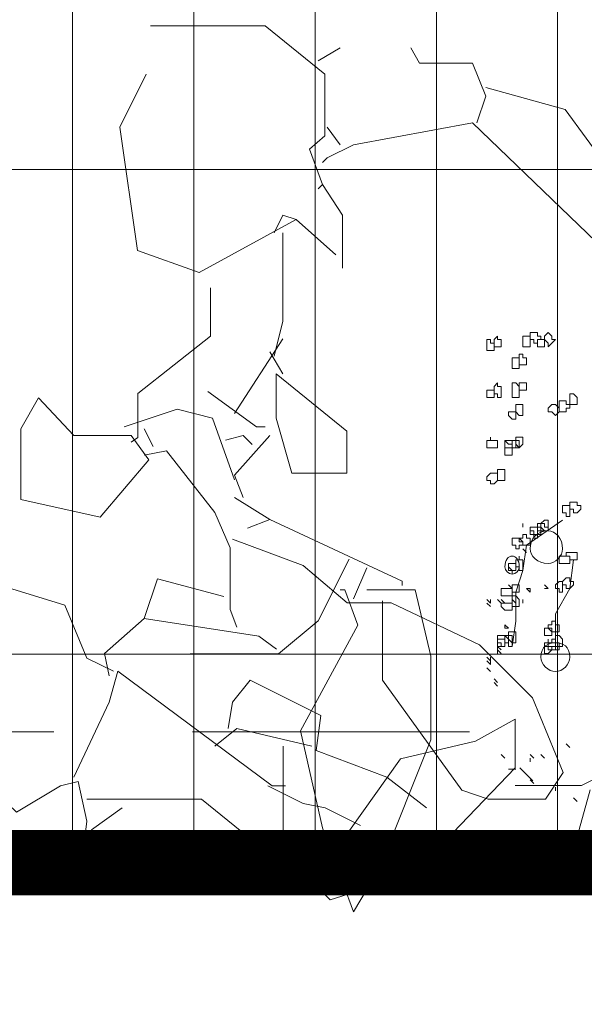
# Model space of a CAD drawing. Header units: millimetres. Extents: x 16698 to 93787, y -21104 to 39413.
# Tile 60 of 256: x 23562 to 23588, y 9741 to 9786. Entities that reach past the tile are written whole.
import ezdxf

# ---------------------------------------------------------------- set-up
doc = ezdxf.new("R2010")
doc.units = ezdxf.units.MM
doc.linetypes.add('HIDDEN', pattern=[9.525, 6.35, -3.175])
for name, color, linetype, lineweight in [('!MODUS_OPIS', 3, 'Continuous', 13), ('__MODUS_ŚCIANY', 2, 'Continuous', 35), ('_MODUS - zielen', 66, 'Continuous', 9), ('Hatch', 4, 'Continuous', 5)]:
    doc.layers.add(name, color=color, linetype=linetype, lineweight=lineweight)

msp = doc.modelspace()

# ---------------------------------------------------------------- hatches: boundary and pattern name
at = {"layer": 'Hatch', "ltscale": 2, "true_color": 0xc7c7c7}
h = msp.add_hatch(dxfattribs=at)
h.set_pattern_fill('GRATE', color=9, scale=7, angle=90)
h.paths.add_polyline_path([(23182.90184, 9824.23322), (23670.94642, 9824.23322), (23670.94642, 9747.23322), (23182.90184, 9747.23322)])

# ---------------------------------------------------------------- linework, layer by layer
at = {"layer": '!MODUS_OPIS', "linetype": 'HIDDEN', "ltscale": 2}
msp.add_lwpolyline([(23639.40184, 9753.23322), (22997.375, 9753.23322)], dxfattribs=at)
at = {"layer": '__MODUS_ŚCIANY', "ltscale": 2, "const_width": 3}
msp.add_lwpolyline([(22482.72843, 9742.23322), (23135.03227, 9742.23322), (23219.34561, 9747.23322), (23815.53999, 9747.23322)], dxfattribs=at)
at = {"layer": '_MODUS - zielen', "transparency": 33554687, "elevation": -6681.00084}
for points in [[(23567.63769, 9785.60764), (23569.86147, 9785.60764), (23572.89313, 9785.60764), (23575.62237, 9783.38425), (23575.62237, 9780.55443), (23574.91495, 9779.94812), (23575.52086, 9778.33104), (23575.31889, 9778.12894)], [(23576.3298, 9784.597), (23575.31889, 9783.99056)], [(23579.56343, 9784.597), (23579.96737, 9783.88957), (23582.39312, 9783.88957), (23583.00009, 9782.37361), (23582.59509, 9781.16086)], [(23567.43572, 9783.38425), (23566.22284, 9780.95863), (23567.03178, 9775.29924), (23569.86147, 9774.2886), (23574.30798, 9776.71409), (23573.70207, 9776.91619), (23573.29707, 9776.10765)], [(23583.00009, 9782.77781), (23586.63766, 9781.76717), (23588.55796, 9779.13958), (23588.55796, 9776.91619), (23588.05251, 9775.70345), (23582.39312, 9781.16086), (23576.9357, 9780.15022), (23575.72283, 9779.54378), (23575.52086, 9779.34168)], [(23575.72283, 9780.95863), (23576.3298, 9780.15022)], [(23575.52086, 9778.33104), (23576.43025, 9776.91619), (23576.43025, 9774.4907)], [(23574.30798, 9776.71409), (23576.12783, 9775.09714)], [(23573.70207, 9776.10765), (23573.70207, 9772.06521), (23573.29707, 9770.44826)], [(23573.70207, 9771.25667), (23571.47829, 9767.82054)], [(23573.0951, 9770.65037), (23573.70207, 9769.63972)], [(23573.39859, 9769.63972), (23576.63222, 9767.01213), (23576.63222, 9765.09196), (23574.10601, 9765.09196), (23573.39859, 9767.61844), (23573.39859, 9769.63972)], [(23570.26541, 9768.83118), (23572.48919, 9767.21423), (23572.89313, 9767.21423)], [(23566.42481, 9767.21423), (23568.85056, 9768.02277), (23570.46738, 9767.61844), (23571.47829, 9764.78875)], [(23571.07435, 9766.6078), (23571.88223, 9766.8099), (23572.28722, 9766.40569)], [(23573.0951, 9766.8099), (23571.47829, 9764.99085), (23571.88223, 9763.9802)], [(23571.47829, 9763.9802), (23573.0951, 9762.96956), (23572.08525, 9762.56536)], [(23573.0951, 9762.96956), (23579.15949, 9760.13987), (23579.15949, 9759.93777)], [(23576.73374, 9761.15051), (23575.31889, 9758.32069), (23573.5001, 9756.80472), (23569.45753, 9756.80472)], [(23577.54267, 9760.74617), (23576.9357, 9759.33133)], [(23577.54267, 9759.73553), (23579.7654, 9759.73553), (23580.47282, 9756.70374), (23580.47282, 9752.8634), (23578.14858, 9747.00165), (23576.9357, 9744.98049), (23575.52086, 9748.82083), (23574.50995, 9753.2676), (23577.13767, 9758.11858), (23576.53177, 9759.73553), (23576.3298, 9759.73553)], [(23584.35179, 9751.58101), (23579.70331, 9746.73003), (23575.86271, 9745.51742), (23575.05483, 9746.32583), (23579.0974, 9751.98522), (23582.533, 9752.79376), (23584.35179, 9753.8044), (23584.35179, 9751.58101)], [(23589.00133, 9751.58101), (23587.38451, 9750.77247), (23584.35179, 9750.77247)], [(23584.55482, 9751.58101), (23585.16073, 9750.97471)], [(23587.78845, 9750.57037), (23587.283, 9748.75132), (23587.283, 9747.23322)]]:
    msp.add_lwpolyline(points, dxfattribs=at)
at = {"layer": '_MODUS - zielen', "transparency": 33554687}
for points in [[(23570.38003, 9773.58948), (23570.38003, 9771.36609), (23567.04595, 9768.7385), (23567.04595, 9766.71721), (23566.74246, 9766.51511)], [(23566.74246, 9766.8182), (23564.11474, 9766.8182), (23562.49792, 9768.53626), (23561.68898, 9767.12142), (23561.68898, 9763.88752), (23565.32761, 9763.07898), (23567.55034, 9765.70657), (23566.74246, 9766.8182)], [(23567.34837, 9767.12142), (23567.75337, 9766.31301)], [(23567.34837, 9765.90867), (23568.35928, 9766.11077), (23570.58306, 9763.28108), (23571.29049, 9761.664), (23571.29049, 9758.83431), (23571.59291, 9758.02577)], [(23586.52033, 9762.93961), (23584.8657, 9761.78137), (23584.70024, 9760.62312), (23584.36931, 9759.63034)], [(23584.70024, 9762.60868), (23584.70024, 9762.77415), (23584.70024, 9762.77415)], [(23571.39094, 9762.06834), (23574.62563, 9760.85559), (23576.64639, 9759.13753), (23578.66715, 9759.13753), (23582.70972, 9757.21736), (23585.13547, 9754.792), (23586.55032, 9751.35587), (23585.74244, 9750.14312), (23583.11471, 9750.14312), (23581.90184, 9750.54733), (23578.26321, 9755.60041), (23578.26321, 9759.03641), (23578.26321, 9759.23851)], [(23584.8657, 9761.45044), (23584.70024, 9761.6159), (23584.70024, 9761.6159)], [(23587.01672, 9761.11951), (23586.85126, 9759.7958), (23586.85126, 9759.7958)], [(23584.20384, 9760.62312), (23584.03838, 9760.78858), (23584.03838, 9760.78858)], [(23570.987, 9759.44061), (23567.95534, 9760.24915), (23567.34837, 9758.4301)], [(23559.46626, 9759.44061), (23561.08307, 9759.84495), (23563.7108, 9759.03641), (23564.72065, 9756.61105), (23565.93352, 9756.00474)], [(23584.20384, 9759.7958), (23584.03838, 9759.96127), (23584.03838, 9759.96127)], [(23585.03116, 9759.7958), (23584.8657, 9759.7958), (23584.8657, 9759.7958)], [(23585.03116, 9759.63034), (23584.8657, 9759.7958), (23584.8657, 9759.7958)], [(23585.03116, 9759.63034), (23585.03116, 9759.7958), (23585.03116, 9759.7958)], [(23585.03116, 9759.63034), (23585.03116, 9759.7958), (23585.03116, 9759.7958)], [(23585.85848, 9759.7958), (23585.69302, 9759.96127), (23585.69302, 9759.96127)], [(23585.85848, 9759.7958), (23585.69302, 9759.96127), (23585.69302, 9759.96127)], [(23585.85848, 9759.7958), (23585.69302, 9759.7958), (23585.69302, 9759.7958)], [(23585.85848, 9759.7958), (23585.69302, 9759.7958), (23585.69302, 9759.7958)], [(23585.85848, 9759.7958), (23585.69302, 9759.7958), (23585.69302, 9759.7958)], [(23586.85126, 9759.7958), (23586.18941, 9758.63756), (23586.18941, 9756.98293)], [(23583.21106, 9759.13395), (23583.0456, 9759.29941), (23583.0456, 9759.29941)], [(23583.21106, 9759.13395), (23583.21106, 9759.29941), (23583.21106, 9759.29941)], [(23583.70745, 9759.13395), (23583.54199, 9759.29941), (23583.54199, 9759.29941)], [(23583.70745, 9759.13395), (23583.54199, 9759.29941), (23583.54199, 9759.29941)], [(23583.70745, 9759.13395), (23583.54199, 9759.29941), (23583.54199, 9759.29941)], [(23583.70745, 9759.13395), (23583.54199, 9759.29941), (23583.54199, 9759.29941)], [(23583.70745, 9759.13395), (23583.54199, 9759.29941), (23583.54199, 9759.29941)], [(23583.70745, 9759.13395), (23583.54199, 9759.29941), (23583.54199, 9759.29941)], [(23583.70745, 9759.13395), (23583.54199, 9759.29941), (23583.54199, 9759.29941)], [(23583.70745, 9759.13395), (23583.54199, 9759.29941), (23583.54199, 9759.29941)], [(23583.87292, 9759.13395), (23583.70745, 9759.29941), (23583.70745, 9759.29941)], [(23583.87292, 9759.13395), (23583.70745, 9759.29941), (23583.70745, 9759.29941)], [(23584.36931, 9759.63034), (23584.36931, 9758.30663), (23584.20384, 9757.14839)], [(23584.36931, 9759.13395), (23584.20384, 9759.29941), (23584.20384, 9759.29941)], [(23584.36931, 9759.13395), (23584.20384, 9759.29941), (23584.20384, 9759.29941)], [(23584.36931, 9759.13395), (23584.20384, 9759.29941), (23584.20384, 9759.29941)], [(23584.36931, 9759.13395), (23584.20384, 9759.29941), (23584.20384, 9759.29941)], [(23584.36931, 9759.13395), (23584.20384, 9759.29941), (23584.20384, 9759.29941)], [(23584.70024, 9759.13395), (23584.70024, 9759.29941), (23584.70024, 9759.29941)], [(23584.70024, 9759.13395), (23584.70024, 9759.29941), (23584.70024, 9759.29941)], [(23584.70024, 9759.13395), (23584.70024, 9759.29941), (23584.70024, 9759.29941)], [(23584.70024, 9759.13395), (23584.70024, 9759.29941), (23584.70024, 9759.29941)], [(23584.70024, 9759.13395), (23584.70024, 9759.29941), (23584.70024, 9759.29941)], [(23583.21106, 9758.96849), (23583.0456, 9759.13395), (23583.0456, 9759.13395)], [(23565.73155, 9755.80251), (23565.52958, 9756.81315), (23567.34837, 9758.4301), (23572.60382, 9757.62156), (23573.41276, 9757.01526)], [(23584.03838, 9757.97571), (23583.87292, 9758.14117), (23583.87292, 9758.14117)], [(23583.87292, 9757.97571), (23583.87292, 9758.14117), (23583.87292, 9758.14117)], [(23584.03838, 9757.97571), (23583.87292, 9758.14117), (23583.87292, 9758.14117)], [(23584.03838, 9757.97571), (23583.87292, 9758.14117), (23583.87292, 9758.14117)], [(23584.03838, 9757.97571), (23583.87292, 9757.97571), (23583.87292, 9757.97571)], [(23583.70745, 9756.98293), (23583.54199, 9757.14839), (23583.54199, 9757.14839)], [(23583.70745, 9756.98293), (23583.54199, 9757.14839), (23583.54199, 9757.14839)], [(23583.70745, 9756.98293), (23583.54199, 9757.14839), (23583.54199, 9757.14839)], [(23583.70745, 9756.98293), (23583.54199, 9757.14839), (23583.54199, 9757.14839)], [(23583.54199, 9756.98293), (23583.54199, 9757.14839), (23583.54199, 9757.14839)], [(23583.21106, 9756.48653), (23583.0456, 9756.652), (23583.0456, 9756.652)], [(23583.21106, 9756.48653), (23583.0456, 9756.652), (23583.0456, 9756.652)], [(23583.21106, 9756.48653), (23583.0456, 9756.652), (23583.0456, 9756.652)], [(23583.21106, 9756.48653), (23583.0456, 9756.652), (23583.0456, 9756.652)], [(23583.21106, 9756.48653), (23583.0456, 9756.652), (23583.0456, 9756.652)], [(23583.21106, 9756.48653), (23583.21106, 9756.652), (23583.21106, 9756.652)], [(23583.70745, 9756.81746), (23583.54199, 9756.98293), (23583.54199, 9756.98293)], [(23583.70745, 9756.81746), (23583.54199, 9756.98293), (23583.54199, 9756.98293)], [(23583.70745, 9756.81746), (23583.54199, 9756.98293), (23583.54199, 9756.98293)], [(23583.54199, 9756.81746), (23583.54199, 9756.98293), (23583.54199, 9756.98293)], [(23583.70745, 9756.81746), (23583.54199, 9756.98293), (23583.54199, 9756.98293)], [(23583.21106, 9756.32107), (23583.0456, 9756.48653), (23583.0456, 9756.48653)], [(23583.21106, 9756.32107), (23583.0456, 9756.48653), (23583.0456, 9756.48653)], [(23583.21106, 9756.32107), (23583.0456, 9756.48653), (23583.0456, 9756.48653)], [(23583.21106, 9756.32107), (23583.0456, 9756.48653), (23583.0456, 9756.48653)], [(23583.21106, 9756.32107), (23583.0456, 9756.48653), (23583.0456, 9756.48653)], [(23583.21106, 9756.32107), (23583.0456, 9756.48653), (23583.0456, 9756.48653)], [(23583.21106, 9756.32107), (23583.0456, 9756.48653), (23583.0456, 9756.48653)], [(23583.21106, 9755.99014), (23583.0456, 9756.15561), (23583.0456, 9756.15561)], [(23583.21106, 9755.99014), (23583.0456, 9756.15561), (23583.0456, 9756.15561)], [(23583.21106, 9755.99014), (23583.0456, 9756.15561), (23583.0456, 9756.15561)], [(23583.21106, 9756.32107), (23583.21106, 9756.48653), (23583.21106, 9756.48653)], [(23564.11474, 9751.15377), (23565.73155, 9754.58977), (23566.13549, 9756.00474), (23573.21079, 9750.74943), (23573.8167, 9750.74943)], [(23571.18897, 9753.37702), (23571.39094, 9754.58977), (23572.19988, 9755.60041), (23575.43351, 9753.98346), (23575.23154, 9752.36651), (23578.46518, 9751.15377), (23580.28502, 9749.73879)], [(23583.54199, 9755.49375), (23583.37653, 9755.65922), (23583.37653, 9755.65922)], [(23583.54199, 9755.32829), (23583.37653, 9755.49375), (23583.37653, 9755.49375)], [(23583.54199, 9755.32829), (23583.37653, 9755.49375), (23583.37653, 9755.49375)], [(23570.58306, 9752.56861), (23571.59291, 9753.37702), (23575.02957, 9752.56861)], [(23573.71518, 9752.56861), (23573.71518, 9748.12184), (23573.21079, 9747.5154), (23573.00776, 9747.5154)], [(23586.85126, 9752.51541), (23586.6858, 9752.68088), (23586.6858, 9752.68088)], [(23583.87292, 9752.01902), (23583.70745, 9752.18449), (23583.70745, 9752.18449)], [(23585.19663, 9752.01902), (23585.03116, 9752.18449), (23585.03116, 9752.18449)], [(23585.69302, 9752.01902), (23585.52755, 9752.18449), (23585.52755, 9752.18449)], [(23585.03116, 9751.85356), (23585.03116, 9752.01902), (23585.03116, 9752.01902)], [(23584.20384, 9751.52263), (23584.03838, 9751.52263), (23584.03838, 9751.52263)], [(23584.36931, 9751.52263), (23584.20384, 9751.52263), (23584.20384, 9751.52263)], [(23563.91277, 9747.1112), (23564.51868, 9747.5154), (23564.72065, 9749.13248), (23564.31671, 9750.95153), (23563.50777, 9750.74943), (23561.48701, 9749.53669), (23561.08307, 9749.94102)], [(23573.00776, 9750.74943), (23574.62563, 9749.94102), (23575.63548, 9749.73879), (23577.2523, 9748.93038)], [(23585.19663, 9750.86078), (23585.03116, 9751.02624), (23585.03116, 9751.02624)], [(23586.18941, 9750.52985), (23586.18941, 9750.69531), (23586.18941, 9750.69531)], [(23564.72065, 9750.14312), (23566.94443, 9750.14312), (23569.9761, 9750.14312), (23572.70533, 9747.91974), (23572.70533, 9747.23322)], [(23587.18219, 9750.03346), (23587.01672, 9750.19892), (23587.01672, 9750.19892)], [(23566.33852, 9749.73879), (23564.92367, 9748.72828)]]:
    msp.add_lwpolyline(points, dxfattribs=at)
for points in [[(23585.19663, 9771.54371), (23585.03116, 9771.54371), (23585.03116, 9771.37825), (23585.03116, 9771.21278), (23585.03116, 9771.21278), (23585.19663, 9771.21278), (23585.19663, 9771.04732), (23585.36209, 9771.04732), (23585.36209, 9771.04732), (23585.36209, 9771.21278), (23585.52755, 9771.21278), (23585.52755, 9771.21278), (23585.52755, 9771.37825), (23585.36209, 9771.37825), (23585.36209, 9771.54371), (23585.36209, 9771.54371)], [(23585.19663, 9771.54371), (23585.03116, 9771.54371), (23585.03116, 9771.37825), (23585.03116, 9771.21278), (23585.03116, 9771.21278), (23585.19663, 9771.21278), (23585.19663, 9771.04732), (23585.36209, 9771.04732), (23585.36209, 9771.04732), (23585.36209, 9771.21278), (23585.52755, 9771.21278), (23585.52755, 9771.21278), (23585.52755, 9771.37825), (23585.36209, 9771.37825), (23585.36209, 9771.54371), (23585.36209, 9771.54371)], [(23585.85848, 9771.54371), (23585.69302, 9771.37825), (23585.69302, 9771.21278), (23585.69302, 9771.21278), (23585.85848, 9771.04732), (23585.85848, 9771.04732), (23585.85848, 9770.88186), (23586.02394, 9771.04732), (23586.18941, 9771.21278), (23586.18941, 9771.21278), (23586.02394, 9771.21278), (23586.02394, 9771.37825)], [(23583.0456, 9771.21278), (23583.0456, 9771.04732), (23583.0456, 9770.88186), (23583.0456, 9770.88186), (23583.0456, 9770.88186), (23583.0456, 9770.71639), (23583.21106, 9770.71639), (23583.21106, 9770.71639), (23583.37653, 9770.71639), (23583.37653, 9770.88186), (23583.37653, 9770.88186), (23583.37653, 9771.04732), (23583.21106, 9771.04732), (23583.21106, 9771.21278), (23583.21106, 9771.21278)], [(23583.54199, 9771.37825), (23583.37653, 9771.21278), (23583.37653, 9771.21278), (23583.37653, 9771.04732), (23583.37653, 9770.88186), (23583.54199, 9770.88186), (23583.54199, 9770.88186), (23583.54199, 9770.88186), (23583.70745, 9770.88186), (23583.70745, 9771.04732), (23583.70745, 9771.21278), (23583.70745, 9771.21278), (23583.54199, 9771.21278)], [(23584.8657, 9771.37825), (23584.70024, 9771.37825), (23584.70024, 9771.21278), (23584.70024, 9771.21278), (23584.70024, 9771.04732), (23584.70024, 9770.88186), (23584.8657, 9770.88186), (23584.8657, 9770.88186), (23585.03116, 9770.88186), (23585.03116, 9770.88186), (23585.03116, 9770.88186), (23585.03116, 9771.04732), (23585.03116, 9771.21278), (23585.03116, 9771.21278), (23585.03116, 9771.21278), (23585.03116, 9771.37825)], [(23584.8657, 9771.37825), (23584.70024, 9771.37825), (23584.70024, 9771.21278), (23584.70024, 9771.21278), (23584.70024, 9771.04732), (23584.70024, 9770.88186), (23584.8657, 9770.88186), (23584.8657, 9770.88186), (23585.03116, 9770.88186), (23585.03116, 9770.88186), (23585.03116, 9770.88186), (23585.03116, 9771.04732), (23585.03116, 9771.21278), (23585.03116, 9771.21278), (23585.03116, 9771.21278), (23585.03116, 9771.37825)], [(23585.36209, 9771.21278), (23585.36209, 9771.21278), (23585.36209, 9771.21278), (23585.36209, 9771.04732), (23585.36209, 9771.04732), (23585.36209, 9770.88186), (23585.36209, 9770.88186), (23585.52755, 9770.88186), (23585.69302, 9770.88186), (23585.69302, 9770.88186), (23585.69302, 9770.88186), (23585.69302, 9771.04732), (23585.69302, 9771.21278), (23585.69302, 9771.21278), (23585.69302, 9771.21278), (23585.52755, 9771.21278)], [(23584.20384, 9770.38547), (23584.20384, 9770.22), (23584.20384, 9770.05454), (23584.20384, 9770.05454), (23584.20384, 9769.88908), (23584.36931, 9769.88908), (23584.53477, 9769.88908), (23584.53477, 9770.05454), (23584.53477, 9770.05454), (23584.53477, 9770.22), (23584.53477, 9770.38547), (23584.36931, 9770.38547)], [(23584.53477, 9770.55093), (23584.53477, 9770.38547), (23584.53477, 9770.38547), (23584.53477, 9770.22), (23584.53477, 9770.22), (23584.53477, 9770.05454), (23584.70024, 9770.05454), (23584.70024, 9770.05454), (23584.70024, 9770.05454), (23584.8657, 9770.05454), (23584.8657, 9770.22), (23584.8657, 9770.38547), (23584.8657, 9770.38547), (23584.70024, 9770.38547), (23584.70024, 9770.55093)], [(23583.54199, 9769.22722), (23583.37653, 9769.06176), (23583.37653, 9768.89629), (23583.37653, 9768.89629), (23583.37653, 9768.73083), (23583.54199, 9768.73083), (23583.54199, 9768.56537), (23583.54199, 9768.56537), (23583.70745, 9768.56537), (23583.70745, 9768.73083), (23583.70745, 9768.89629), (23583.70745, 9768.89629), (23583.70745, 9769.06176), (23583.54199, 9769.06176)], [(23584.20384, 9769.22722), (23584.20384, 9769.06176), (23584.20384, 9768.89629), (23584.20384, 9768.89629), (23584.20384, 9768.73083), (23584.20384, 9768.73083), (23584.20384, 9768.56537), (23584.36931, 9768.56537), (23584.53477, 9768.56537), (23584.53477, 9768.73083), (23584.53477, 9768.89629), (23584.53477, 9768.89629), (23584.53477, 9768.89629), (23584.53477, 9769.06176), (23584.36931, 9769.22722)], [(23584.53477, 9769.22722), (23584.53477, 9769.22722), (23584.53477, 9769.22722), (23584.53477, 9769.06176), (23584.53477, 9768.89629), (23584.53477, 9768.89629), (23584.53477, 9768.89629), (23584.70024, 9768.89629), (23584.70024, 9768.89629), (23584.8657, 9768.89629), (23584.8657, 9768.89629), (23584.8657, 9769.06176), (23584.8657, 9769.22722), (23584.70024, 9769.22722), (23584.70024, 9769.22722), (23584.70024, 9769.22722)], [(23583.0456, 9768.89629), (23583.0456, 9768.89629), (23583.0456, 9768.89629), (23583.0456, 9768.73083), (23583.0456, 9768.56537), (23583.0456, 9768.56537), (23583.0456, 9768.56537), (23583.21106, 9768.56537), (23583.21106, 9768.56537), (23583.37653, 9768.56537), (23583.37653, 9768.56537), (23583.37653, 9768.73083), (23583.37653, 9768.89629), (23583.21106, 9768.89629), (23583.21106, 9768.89629), (23583.21106, 9768.89629)], [(23586.52033, 9768.3999), (23586.35487, 9768.3999), (23586.35487, 9768.23444), (23586.35487, 9768.23444), (23586.35487, 9768.06898), (23586.35487, 9767.90351), (23586.52033, 9767.90351), (23586.52033, 9767.90351), (23586.6858, 9767.90351), (23586.6858, 9768.06898), (23586.85126, 9768.06898), (23586.85126, 9768.23444), (23586.6858, 9768.23444), (23586.6858, 9768.23444), (23586.6858, 9768.3999)], [(23586.85126, 9768.73083), (23586.85126, 9768.56537), (23586.85126, 9768.56537), (23586.85126, 9768.3999), (23586.85126, 9768.3999), (23586.85126, 9768.23444), (23587.01672, 9768.23444), (23587.18219, 9768.23444), (23587.18219, 9768.23444), (23587.18219, 9768.23444), (23587.18219, 9768.3999), (23587.18219, 9768.56537), (23587.18219, 9768.56537), (23587.18219, 9768.56537), (23587.01672, 9768.73083)], [(23584.20384, 9767.90351), (23584.03838, 9767.90351), (23584.03838, 9767.90351), (23584.03838, 9767.73805), (23584.03838, 9767.73805), (23584.20384, 9767.57259), (23584.20384, 9767.57259), (23584.36931, 9767.57259), (23584.36931, 9767.73805), (23584.36931, 9767.73805), (23584.36931, 9767.90351), (23584.36931, 9767.90351)], [(23584.53477, 9768.23444), (23584.36931, 9768.23444), (23584.36931, 9768.06898), (23584.36931, 9767.90351), (23584.36931, 9767.90351), (23584.53477, 9767.73805), (23584.53477, 9767.73805), (23584.70024, 9767.73805), (23584.70024, 9767.90351), (23584.70024, 9767.90351), (23584.70024, 9768.06898), (23584.70024, 9768.06898), (23584.70024, 9768.23444)], [(23586.02394, 9768.23444), (23585.85848, 9768.06898), (23585.85848, 9767.90351), (23586.02394, 9767.90351), (23586.02394, 9767.90351), (23586.18941, 9767.73805), (23586.18941, 9767.73805), (23586.35487, 9767.90351), (23586.35487, 9767.90351), (23586.35487, 9768.06898), (23586.18941, 9768.23444), (23586.18941, 9768.23444), (23586.18941, 9768.23444)], [(23583.21106, 9766.57981), (23583.0456, 9766.57981), (23583.0456, 9766.57981), (23583.0456, 9766.41434), (23583.0456, 9766.24888), (23583.21106, 9766.24888), (23583.21106, 9766.24888), (23583.21106, 9766.24888), (23583.37653, 9766.24888), (23583.37653, 9766.24888), (23583.54199, 9766.24888), (23583.54199, 9766.41434), (23583.54199, 9766.57981), (23583.37653, 9766.57981), (23583.37653, 9766.57981), (23583.21106, 9766.57981), (23583.21106, 9766.74527), (23583.21106, 9766.74527)], [(23583.87292, 9766.41434), (23583.87292, 9766.41434), (23583.87292, 9766.24888), (23583.87292, 9766.24888), (23583.87292, 9766.08342), (23583.87292, 9766.08342), (23583.87292, 9765.91795), (23584.03838, 9765.91795), (23584.20384, 9765.91795), (23584.20384, 9766.08342), (23584.20384, 9766.08342), (23584.20384, 9766.24888), (23584.20384, 9766.24888), (23584.20384, 9766.24888), (23584.20384, 9766.41434), (23584.03838, 9766.41434), (23583.87292, 9766.57981)], [(23583.87292, 9766.41434), (23583.87292, 9766.41434), (23583.87292, 9766.24888), (23583.87292, 9766.24888), (23583.87292, 9766.08342), (23583.87292, 9766.08342), (23583.87292, 9765.91795), (23584.03838, 9765.91795), (23584.20384, 9765.91795), (23584.20384, 9766.08342), (23584.20384, 9766.08342), (23584.20384, 9766.24888), (23584.20384, 9766.24888), (23584.20384, 9766.24888), (23584.20384, 9766.41434), (23584.03838, 9766.41434), (23583.87292, 9766.57981)], [(23584.03838, 9766.57981), (23583.87292, 9766.57981), (23583.87292, 9766.57981), (23583.87292, 9766.41434), (23583.87292, 9766.24888), (23584.03838, 9766.24888), (23584.20384, 9766.24888), (23584.20384, 9766.24888), (23584.36931, 9766.24888), (23584.36931, 9766.41434), (23584.36931, 9766.57981), (23584.20384, 9766.57981), (23584.20384, 9766.57981), (23584.20384, 9766.57981)], [(23584.36931, 9766.74527), (23584.36931, 9766.74527), (23584.36931, 9766.57981), (23584.20384, 9766.57981), (23584.36931, 9766.57981), (23584.36931, 9766.41434), (23584.53477, 9766.24888), (23584.53477, 9766.24888), (23584.70024, 9766.41434), (23584.70024, 9766.57981), (23584.70024, 9766.57981), (23584.70024, 9766.74527), (23584.53477, 9766.74527), (23584.53477, 9766.74527), (23584.53477, 9766.74527)], [(23584.20384, 9766.57981), (23584.20384, 9766.57981), (23584.20384, 9766.41434), (23584.20384, 9766.24888), (23584.20384, 9766.24888), (23584.20384, 9766.24888), (23584.36931, 9766.24888), (23584.53477, 9766.24888), (23584.53477, 9766.24888), (23584.53477, 9766.24888), (23584.53477, 9766.41434), (23584.53477, 9766.57981), (23584.53477, 9766.57981), (23584.53477, 9766.57981), (23584.36931, 9766.57981)], [(23584.20384, 9766.57981), (23584.20384, 9766.57981), (23584.20384, 9766.41434), (23584.20384, 9766.24888), (23584.20384, 9766.24888), (23584.20384, 9766.24888), (23584.36931, 9766.24888), (23584.53477, 9766.24888), (23584.53477, 9766.24888), (23584.53477, 9766.24888), (23584.53477, 9766.41434), (23584.53477, 9766.57981), (23584.53477, 9766.57981), (23584.53477, 9766.57981), (23584.36931, 9766.57981)], [(23583.54199, 9765.2561), (23583.54199, 9765.2561), (23583.54199, 9765.09063), (23583.54199, 9765.09063), (23583.54199, 9764.92517), (23583.54199, 9764.75971), (23583.70745, 9764.75971), (23583.87292, 9764.75971), (23583.87292, 9764.92517), (23583.87292, 9764.92517), (23583.87292, 9765.09063), (23583.87292, 9765.09063), (23583.87292, 9765.09063), (23583.87292, 9765.2561), (23583.70745, 9765.2561)], [(23583.21106, 9765.09063), (23583.0456, 9764.92517), (23583.0456, 9764.75971), (23583.21106, 9764.75971), (23583.21106, 9764.75971), (23583.21106, 9764.59424), (23583.37653, 9764.59424), (23583.54199, 9764.75971), (23583.54199, 9764.75971), (23583.54199, 9764.92517), (23583.54199, 9765.09063), (23583.37653, 9765.09063)], [(23586.6858, 9763.60146), (23586.52033, 9763.60146), (23586.52033, 9763.436), (23586.52033, 9763.27054), (23586.52033, 9763.27054), (23586.6858, 9763.27054), (23586.6858, 9763.10507), (23586.85126, 9763.10507), (23586.85126, 9763.10507), (23586.85126, 9763.27054), (23586.85126, 9763.27054), (23586.85126, 9763.436), (23586.85126, 9763.60146), (23586.85126, 9763.60146)], [(23587.01672, 9763.76693), (23586.85126, 9763.76693), (23586.85126, 9763.60146), (23586.85126, 9763.60146), (23586.85126, 9763.436), (23587.01672, 9763.436), (23587.01672, 9763.27054), (23587.18219, 9763.27054), (23587.18219, 9763.27054), (23587.34765, 9763.436), (23587.34765, 9763.60146), (23587.34765, 9763.60146), (23587.18219, 9763.60146), (23587.18219, 9763.76693), (23587.18219, 9763.76693)], [(23585.69302, 9762.93961), (23585.52755, 9762.77415), (23585.52755, 9762.60868), (23585.52755, 9762.60868), (23585.69302, 9762.44322), (23585.69302, 9762.44322), (23585.85848, 9762.44322), (23585.85848, 9762.60868), (23585.85848, 9762.60868), (23585.85848, 9762.77415), (23585.85848, 9762.93961)], [(23585.19663, 9762.60868), (23585.03116, 9762.60868), (23585.03116, 9762.44322), (23585.03116, 9762.44322), (23585.03116, 9762.27776), (23585.19663, 9762.27776), (23585.19663, 9762.11229), (23585.36209, 9762.11229), (23585.36209, 9762.27776), (23585.36209, 9762.44322), (23585.36209, 9762.44322), (23585.36209, 9762.60868), (23585.36209, 9762.60868), (23585.36209, 9762.60868)], [(23585.19663, 9762.60868), (23585.19663, 9762.60868), (23585.03116, 9762.60868), (23585.03116, 9762.44322), (23585.19663, 9762.44322), (23585.19663, 9762.44322), (23585.19663, 9762.27776), (23585.36209, 9762.27776), (23585.36209, 9762.27776), (23585.52755, 9762.27776), (23585.52755, 9762.44322), (23585.52755, 9762.44322), (23585.52755, 9762.60868), (23585.52755, 9762.60868), (23585.36209, 9762.60868), (23585.36209, 9762.60868)], [(23585.52755, 9762.77415), (23585.36209, 9762.77415), (23585.36209, 9762.60868), (23585.36209, 9762.60868), (23585.36209, 9762.44322), (23585.52755, 9762.44322), (23585.52755, 9762.44322), (23585.69302, 9762.44322), (23585.69302, 9762.44322), (23585.69302, 9762.44322), (23585.85848, 9762.44322), (23585.85848, 9762.60868), (23585.85848, 9762.60868), (23585.69302, 9762.60868), (23585.69302, 9762.77415), (23585.69302, 9762.77415)], [(23584.36931, 9762.11229), (23584.20384, 9762.11229), (23584.20384, 9761.94683), (23584.20384, 9761.78137), (23584.20384, 9761.78137), (23584.36931, 9761.78137), (23584.36931, 9761.6159), (23584.53477, 9761.6159), (23584.53477, 9761.6159), (23584.53477, 9761.78137), (23584.70024, 9761.78137), (23584.70024, 9761.78137), (23584.70024, 9761.94683), (23584.53477, 9761.94683), (23584.53477, 9762.11229), (23584.53477, 9762.11229)], [(23584.70024, 9762.27776), (23584.70024, 9762.11229), (23584.53477, 9762.11229), (23584.53477, 9762.11229), (23584.70024, 9761.94683), (23584.70024, 9761.78137), (23584.70024, 9761.78137), (23584.8657, 9761.78137), (23585.03116, 9761.78137), (23585.03116, 9761.94683), (23585.03116, 9762.11229), (23585.03116, 9762.11229), (23584.8657, 9762.11229), (23584.8657, 9762.27776)], [(23584.53477, 9761.11951), (23584.36931, 9761.11951), (23584.36931, 9760.95405), (23584.36931, 9760.95405), (23584.36931, 9760.78858), (23584.53477, 9760.78858), (23584.53477, 9760.62312), (23584.53477, 9760.62312), (23584.70024, 9760.62312), (23584.70024, 9760.78858), (23584.70024, 9760.78858), (23584.70024, 9760.95405), (23584.70024, 9760.95405), (23584.70024, 9760.95405), (23584.70024, 9761.11951), (23584.53477, 9761.11951), (23584.53477, 9761.28498), (23584.53477, 9761.28498)], [(23584.53477, 9761.11951), (23584.36931, 9761.11951), (23584.36931, 9760.95405), (23584.36931, 9760.95405), (23584.36931, 9760.78858), (23584.53477, 9760.78858), (23584.53477, 9760.62312), (23584.53477, 9760.62312), (23584.70024, 9760.62312), (23584.70024, 9760.78858), (23584.70024, 9760.78858), (23584.70024, 9760.95405), (23584.70024, 9760.95405), (23584.70024, 9760.95405), (23584.70024, 9761.11951), (23584.53477, 9761.11951), (23584.53477, 9761.28498), (23584.53477, 9761.28498)], [(23586.52033, 9761.28498), (23586.35487, 9761.28498), (23586.35487, 9761.28498), (23586.35487, 9761.11951), (23586.35487, 9760.95405), (23586.52033, 9760.95405), (23586.52033, 9760.95405), (23586.52033, 9760.95405), (23586.6858, 9760.95405), (23586.6858, 9760.95405), (23586.85126, 9760.95405), (23586.85126, 9761.11951), (23586.85126, 9761.28498), (23586.6858, 9761.28498), (23586.6858, 9761.28498)], [(23586.85126, 9761.45044), (23586.6858, 9761.45044), (23586.6858, 9761.28498), (23586.85126, 9761.28498), (23586.85126, 9761.11951), (23586.85126, 9761.11951), (23587.01672, 9761.11951), (23587.18219, 9761.11951), (23587.18219, 9761.28498), (23587.18219, 9761.28498), (23587.18219, 9761.45044), (23587.01672, 9761.45044), (23587.01672, 9761.45044)], [(23584.20384, 9760.95405), (23584.03838, 9760.95405), (23584.03838, 9760.95405), (23584.03838, 9760.78858), (23584.03838, 9760.62312), (23584.03838, 9760.62312), (23584.20384, 9760.62312), (23584.20384, 9760.45766), (23584.20384, 9760.62312), (23584.36931, 9760.62312), (23584.36931, 9760.62312), (23584.36931, 9760.78858), (23584.36931, 9760.95405)], [(23584.20384, 9760.95405), (23584.03838, 9760.95405), (23584.03838, 9760.95405), (23584.03838, 9760.78858), (23584.03838, 9760.62312), (23584.03838, 9760.62312), (23584.20384, 9760.62312), (23584.20384, 9760.45766), (23584.20384, 9760.62312), (23584.36931, 9760.62312), (23584.36931, 9760.62312), (23584.36931, 9760.78858), (23584.36931, 9760.95405)], [(23586.6858, 9760.29219), (23586.52033, 9760.12673), (23586.52033, 9759.96127), (23586.52033, 9759.96127), (23586.6858, 9759.96127), (23586.6858, 9759.7958), (23586.85126, 9759.7958), (23586.85126, 9759.7958), (23587.01672, 9759.96127), (23587.01672, 9759.96127), (23587.01672, 9760.12673), (23586.85126, 9760.12673), (23586.85126, 9760.29219), (23586.85126, 9760.29219)], [(23583.87292, 9759.7958), (23583.70745, 9759.7958), (23583.70745, 9759.63034), (23583.70745, 9759.46488), (23583.87292, 9759.46488), (23583.87292, 9759.46488), (23583.87292, 9759.46488), (23584.03838, 9759.46488), (23584.20384, 9759.46488), (23584.20384, 9759.46488), (23584.20384, 9759.63034), (23584.20384, 9759.7958), (23584.03838, 9759.7958)], [(23584.20384, 9759.96127), (23584.20384, 9759.96127), (23584.20384, 9759.96127), (23584.20384, 9759.7958), (23584.20384, 9759.7958), (23584.20384, 9759.63034), (23584.20384, 9759.63034), (23584.36931, 9759.63034), (23584.53477, 9759.63034), (23584.53477, 9759.7958), (23584.53477, 9759.7958), (23584.53477, 9759.96127), (23584.36931, 9759.96127)], [(23586.35487, 9760.12673), (23586.18941, 9759.96127), (23586.18941, 9759.96127), (23586.18941, 9759.7958), (23586.18941, 9759.7958), (23586.35487, 9759.7958), (23586.35487, 9759.63034), (23586.52033, 9759.63034), (23586.52033, 9759.7958), (23586.52033, 9759.7958), (23586.52033, 9759.96127), (23586.52033, 9759.96127), (23586.52033, 9759.96127), (23586.52033, 9760.12673)], [(23584.20384, 9759.46488), (23584.20384, 9759.46488), (23584.20384, 9759.29941), (23584.20384, 9759.13395), (23584.20384, 9759.13395), (23584.20384, 9758.96849), (23584.20384, 9758.96849), (23584.36931, 9758.96849), (23584.53477, 9758.96849), (23584.53477, 9759.13395), (23584.53477, 9759.13395), (23584.53477, 9759.29941), (23584.36931, 9759.46488)], [(23583.87292, 9759.13395), (23583.70745, 9759.13395), (23583.70745, 9759.13395), (23583.70745, 9758.96849), (23583.87292, 9758.80302), (23583.87292, 9758.80302), (23584.03838, 9758.80302), (23584.20384, 9758.80302), (23584.20384, 9758.96849), (23584.20384, 9759.13395), (23584.03838, 9759.13395)], [(23585.69302, 9757.97571), (23585.69302, 9757.97571), (23585.69302, 9757.97571), (23585.69302, 9757.81024), (23585.69302, 9757.64478), (23585.69302, 9757.64478), (23585.69302, 9757.64478), (23585.85848, 9757.64478), (23585.85848, 9757.64478), (23585.85848, 9757.64478), (23586.02394, 9757.64478), (23586.02394, 9757.81024), (23585.85848, 9757.97571), (23585.85848, 9757.97571), (23585.85848, 9757.97571)], [(23586.02394, 9758.30663), (23586.02394, 9758.14117), (23585.85848, 9758.14117), (23585.85848, 9757.97571), (23585.85848, 9757.97571), (23586.02394, 9757.97571), (23586.02394, 9757.81024), (23586.18941, 9757.81024), (23586.18941, 9757.81024), (23586.35487, 9757.81024), (23586.35487, 9757.97571), (23586.35487, 9757.97571), (23586.35487, 9758.14117), (23586.18941, 9758.14117), (23586.18941, 9758.30663), (23586.18941, 9758.30663)], [(23583.70745, 9757.64478), (23583.70745, 9757.64478), (23583.54199, 9757.64478), (23583.54199, 9757.47932), (23583.54199, 9757.31385), (23583.70745, 9757.31385), (23583.70745, 9757.14839), (23583.87292, 9757.14839), (23583.87292, 9757.14839), (23583.87292, 9757.31385), (23584.03838, 9757.31385), (23584.03838, 9757.31385), (23584.03838, 9757.47932), (23583.87292, 9757.64478), (23583.87292, 9757.64478)], [(23583.54199, 9757.47932), (23583.54199, 9757.47932), (23583.54199, 9757.31385), (23583.54199, 9757.31385), (23583.54199, 9757.14839), (23583.54199, 9757.14839), (23583.70745, 9757.14839), (23583.87292, 9757.14839), (23583.87292, 9757.14839), (23583.87292, 9757.14839), (23583.87292, 9757.31385), (23583.87292, 9757.31385), (23583.87292, 9757.47932), (23583.70745, 9757.47932)], [(23583.87292, 9757.64478), (23583.87292, 9757.64478), (23583.87292, 9757.64478), (23583.87292, 9757.47932), (23583.87292, 9757.31385), (23583.87292, 9757.31385), (23583.87292, 9757.31385), (23584.03838, 9757.31385), (23584.03838, 9757.14839), (23584.20384, 9757.14839), (23584.20384, 9757.31385), (23584.20384, 9757.31385), (23584.20384, 9757.31385), (23584.20384, 9757.47932), (23584.20384, 9757.64478), (23584.20384, 9757.64478), (23584.03838, 9757.64478)], [(23584.03838, 9757.81024), (23584.03838, 9757.64478), (23584.03838, 9757.64478), (23584.03838, 9757.47932), (23584.20384, 9757.31385), (23584.20384, 9757.31385), (23584.36931, 9757.31385), (23584.36931, 9757.47932), (23584.36931, 9757.64478), (23584.36931, 9757.64478), (23584.36931, 9757.81024), (23584.20384, 9757.81024), (23584.20384, 9757.81024)], [(23585.85848, 9757.31385), (23585.69302, 9757.31385), (23585.69302, 9757.31385), (23585.69302, 9757.14839), (23585.69302, 9757.14839), (23585.85848, 9757.14839), (23585.85848, 9756.98293), (23585.85848, 9756.98293), (23586.02394, 9756.98293), (23586.02394, 9757.14839), (23586.18941, 9757.14839), (23586.18941, 9757.14839), (23586.18941, 9757.31385), (23586.02394, 9757.31385), (23585.85848, 9757.31385), (23585.85848, 9757.47932), (23585.85848, 9757.47932)], [(23586.18941, 9757.64478), (23586.18941, 9757.47932), (23586.02394, 9757.47932), (23586.02394, 9757.31385), (23586.18941, 9757.31385), (23586.18941, 9757.31385), (23586.18941, 9757.14839), (23586.18941, 9757.14839), (23586.35487, 9757.14839), (23586.52033, 9757.14839), (23586.52033, 9757.31385), (23586.52033, 9757.31385), (23586.52033, 9757.47932), (23586.35487, 9757.64478)], [(23585.69302, 9757.31385), (23585.69302, 9757.14839), (23585.69302, 9757.14839), (23585.69302, 9756.98293), (23585.69302, 9756.81746), (23585.69302, 9756.81746), (23585.85848, 9756.81746), (23585.85848, 9756.81746), (23585.85848, 9756.81746), (23586.02394, 9756.98293), (23586.02394, 9757.14839), (23585.85848, 9757.14839), (23585.85848, 9757.14839), (23585.85848, 9757.31385)], [(23586.02394, 9757.31385), (23585.85848, 9757.31385), (23585.85848, 9757.31385), (23585.85848, 9757.14839), (23585.85848, 9757.14839), (23586.02394, 9757.14839), (23586.02394, 9756.98293), (23586.18941, 9756.98293), (23586.18941, 9756.98293), (23586.35487, 9756.98293), (23586.35487, 9757.14839), (23586.35487, 9757.14839), (23586.35487, 9757.31385), (23586.18941, 9757.31385), (23586.18941, 9757.31385)]]:
    msp.add_lwpolyline(points, close=True, dxfattribs=at)
for points in [[(23586.52033, 9761.6159), (23586.52033, 9762.11229), (23586.18941, 9762.44322), (23585.85848, 9762.44322), (23585.85848, 9762.44322), (23585.36209, 9762.44322), (23585.03116, 9762.11229), (23585.03116, 9761.6159), (23585.03116, 9761.6159), (23585.03116, 9761.28498), (23585.36209, 9760.95405), (23585.85848, 9760.95405), (23585.85848, 9760.95405), (23586.18941, 9760.95405), (23586.52033, 9761.28498), (23586.52033, 9761.6159)], [(23584.53477, 9760.78858), (23584.53477, 9761.11951), (23584.36931, 9761.28498), (23584.20384, 9761.28498), (23584.20384, 9761.28498), (23584.03838, 9761.28498), (23583.87292, 9761.11951), (23583.87292, 9760.78858), (23583.87292, 9760.78858), (23583.87292, 9760.62312), (23584.03838, 9760.45766), (23584.20384, 9760.45766), (23584.20384, 9760.45766), (23584.36931, 9760.45766), (23584.53477, 9760.62312), (23584.53477, 9760.78858)], [(23586.85126, 9756.652), (23586.85126, 9757.14839), (23586.52033, 9757.31385), (23586.18941, 9757.31385), (23586.18941, 9757.31385), (23585.85848, 9757.31385), (23585.52755, 9757.14839), (23585.52755, 9756.652), (23585.52755, 9756.652), (23585.52755, 9756.32107), (23585.85848, 9755.99014), (23586.18941, 9755.99014), (23586.18941, 9755.99014), (23586.52033, 9755.99014), (23586.85126, 9756.32107), (23586.85126, 9756.652)]]:
    msp.add_open_spline(points, degree=3, knots=[0, 0, 0, 0, 0.0625, 0.0625, 0.0625, 0.062501, 0.125, 0.125, 0.125, 0.125001, 0.1875, 0.1875, 0.1875, 0.187501, 1, 1, 1, 1], dxfattribs=at)

doc.saveas('drawing.dxf')
